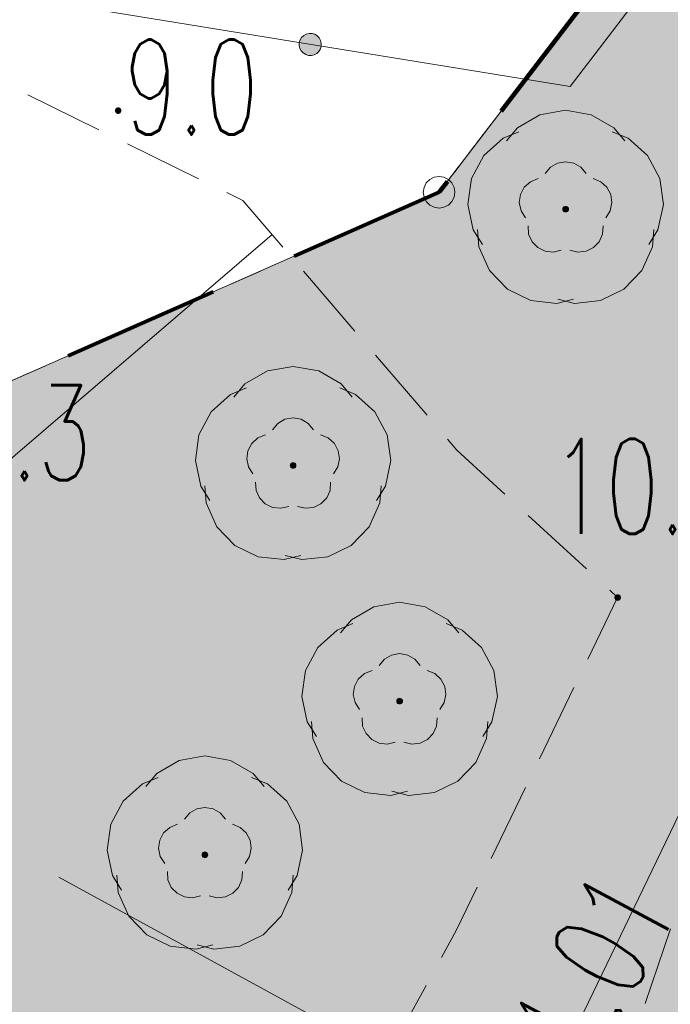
# Model space of a CAD drawing. Header units: millimetres. Extents: x -367306 to 168495, y -187323 to 82034.
# Tile 88 of 170: x -562 to 9713, y -34966 to -19418. Entities that reach past the tile are written whole.
import ezdxf

# ---------------------------------------------------------------- set-up
doc = ezdxf.new("R2010")
doc.units = ezdxf.units.MM
doc.header["$MEASUREMENT"] = 0
for name, pattern in [('L_0_03', [1000, 500, -500]), ('L_0_05', [1750, 1250, -500]), ('Przerywana długa', [3900, 2500, -1400])]:
    doc.linetypes.add(name, pattern=pattern)
for name, color, linetype, lineweight in [('0_Nr_pióra__196', 1, 'Continuous', 100), ('Nowe_EGDE_Nr_pióra__8', 7, 'Continuous', 13), ('Nowe_EGDE_Nr_pióra__9', 7, 'Continuous', 13), ('Nowe_EGPG_Nr_pióra__8', 7, 'Continuous', 13), ('Nowe_EGPG_Nr_pióra__9', 7, 'Continuous', 13), ('Nowe_EGUG_Nr_pióra__8', 7, 'Continuous', 13), ('Nowe_EGUG_Nr_pióra__9', 7, 'Continuous', 13), ('Nowe_GUPPRZ_O_Nr_pióra__8', 7, 'Continuous', 13), ('Nowe_OTOO_Nr_pióra__7', 7, 'Continuous', 13), ('Nowe_OTOO_Nr_pióra__8', 7, 'Continuous', 13), ('Nowe_OTOO_Nr_pióra__9', 7, 'Continuous', 13), ('Nowe_OTRK_Nr_pióra__8', 7, 'Continuous', 13), ('Nowe_OTRK_Nr_pióra__9', 7, 'Continuous', 13), ('Nowe_OTRN_Nr_pióra__7', 7, 'Continuous', 13), ('Nowe_OTRN_Nr_pióra__8', 7, 'Continuous', 13), ('Nowe_OTRN_Nr_pióra__9', 7, 'Continuous', 13), ('Nowe_OTRN_O_Nr_pióra__8', 7, 'Continuous', 13), ('Nowe_OTZL_Nr_pióra__8', 7, 'Continuous', 13), ('Nowe_OTZL_Nr_pióra__9', 7, 'Continuous', 13), ('Nowe_SUEP_Nr_pióra__9', 7, 'Continuous', 13), ('Nowe_SUWP_Nr_pióra__9', 7, 'Continuous', 13)]:
    doc.layers.add(name, color=color, linetype=linetype, lineweight=lineweight)
for name, color, linetype, lineweight, true_color in [('0_Nr_pióra__240', 7, 'Continuous', 18, 0xdcf887), ('Nowe_0_Nr_pióra__238', 7, 'Continuous', 18, 0x498039), ('Nowe_OTZL_Nr_pióra__94', 7, 'Continuous', 13, 0xe4ad2c), ('sytuacja_Nr_pióra__240', 7, 'Continuous', 18, 0xdcf887)]:
    doc.layers.add(name, color=color, linetype=linetype, lineweight=lineweight, true_color=true_color)
doc.styles.add('STYL_AUTOMATYCZNY_3', font='Simplex.shx')

msp = doc.modelspace()

# ---------------------------------------------------------------- hatches: boundary and pattern name
at = {"layer": '0_Nr_pióra__240', "linetype": 'Continuous', "lineweight": 0, "true_color": 0x2c311b}
h = msp.add_hatch(color=250, dxfattribs=at)
h.paths.add_polyline_path([(-66188.4, -91903), (-66614.5, -94548.3), (-66298.8, -97378.8), (-65984.3, -99017.4), (-65908.4, -99413), (-64712.2, -102204), (-58518.4, -110243), (-50111, -115999.3), (-47098.4, -116963), (-41453.6, -119928.7), (-34528.4, -123913), (-27542, -126699.5), (-17768.4, -130063), (-13738.4, -130763), (-10228.4, -130053), (-8250.8, -129253.7), (-6418.4, -128513), (1281.6, -122723), (6111.6, -118913), (10781.6, -111903), (16181.6, -103873), (18201.6, -100163), (20011.6, -95123), (16011.6, -93623), (16701.6, -91693), (20441.6, -93093), (21661.6, -88693), (23081.6, -83003), (27191.6, -71293), (30631.6, -60783), (31911.6, -55323), (29151.6, -51443), (28891.6, -49533), (30181.6, -45723), (31101.6, -42243), (34861.6, -35003), (38441.6, -36363), (38971.6, -36563), (43011.6, -35863), (44581.6, -34413), (45722.8, -32090.7, -0.0858455), (43856.1, -32295.1, -0.0456676), (39865.4, -31597.6, -0.4386501), (38513.6, -29386.7), (20761.8, -20593.2, 0.4093195), (15438.6, -22340.1), (11240.6, -30469.9), (6891.2, -41834.5, -0.0668962), (5615.5, -44174.5), (3147.5, -47540.4, 0.0944648), (1538.4, -50920.2), (137, -56275.4), (-2720.5, -55330.7), (-1367.1, -50171.2, -0.0924718), (512.1, -46189.6), (2949.5, -42813.9, 0.0650464), (4180.8, -40535.7), (8549.9, -29121), (12765.9, -20956.4, -0.4090793), (22094, -17890.9), (41430.9, -27449.7, 0.2885872), (44331.6, -27593), (15671.6, -9583), (6061.6, -22143), (-2038, -25712.7), (-2368.4, -26663), (-4378.4, -29603), (-6808.4, -31263), (-17975.2, -32480.7), (-18010.6, -32516.1), (-18046.1, -32585.8), (-18058.4, -32663), (-18054.4, -32688.2), (-26394.5, -33540.5), (-35298.4, -38813), (-39078.4, -45333), (-42849.8, -50403.7), (-48488.4, -59393), (-55388.4, -70023), (-61968.4, -80313), (-64978.4, -87033)])
h.paths.add_polyline_path([(-22028.4, -110463), (-14458.4, -114383), (-10478.4, -106393), (-10731.3, -106263.8), (-17938.4, -102583), (-21362.4, -109180), (-27768.4, -106013), (-28428.4, -107313)], flags=0)
h.paths.add_polyline_path([(-14658.4, -104253), (-10731.3, -106263.8), (-7868.4, -101253), (-9425.6, -100474.4), (-10288.4, -100043), (-11968.4, -103343), (-10808.4, -103943), (-9768.4, -101903), (-9568.4, -102003), (-10928.4, -104763), (-14088.4, -103153)], flags=0)
at = {"layer": 'Nowe_OTOO_Nr_pióra__7', "linetype": 'Continuous', "lineweight": 13}
msp.add_hatch(color=7, dxfattribs=at).paths.add_polyline_path([(4199.4, -19836), (4200.7, -19790.3), (4190.2, -19745.9), (4168.6, -19705.7), (4137.2, -19672.4), (4098.4, -19648.4), (4054.6, -19635.3), (4008.9, -19633.9), (3964.5, -19644.4), (3924.3, -19666.1), (3891, -19697.4), (3867, -19736.3), (3853.9, -19780), (3852.5, -19825.7), (3863, -19870.2), (3884.7, -19910.4), (3916, -19943.6), (3954.9, -19967.6), (3998.6, -19980.8), (4044.3, -19982.1), (4088.8, -19971.6), (4129, -19950), (4162.2, -19918.6), (4186.2, -19879.8)])
msp.add_hatch(color=7, dxfattribs=at).paths.add_polyline_path([(4199.4, -19836), (4200.7, -19790.3), (4190.2, -19745.9), (4168.6, -19705.7), (4137.2, -19672.4), (4098.4, -19648.4), (4054.6, -19635.3), (4008.9, -19633.9), (3964.5, -19644.4), (3924.3, -19666.1), (3891, -19697.4), (3867, -19736.3), (3853.9, -19780), (3852.5, -19825.7), (3863, -19870.2), (3884.7, -19910.4), (3916, -19943.6), (3954.9, -19967.6), (3998.6, -19980.8), (4044.3, -19982.1), (4088.8, -19971.6), (4129, -19950), (4162.2, -19918.6), (4186.2, -19879.8)])
at = {"layer": 'Nowe_OTRN_Nr_pióra__7', "linetype": 'Continuous', "lineweight": 13}
for points in [[(947.7, -20855.6), (949.3, -20867.2), (953.8, -20878.1), (960.9, -20887.4), (970.2, -20894.5), (981.1, -20899), (992.7, -20900.6), (1004.4, -20899), (1015.2, -20894.5), (1024.6, -20887.4), (1031.7, -20878.1), (1036.2, -20867.2), (1037.7, -20855.6), (1036.2, -20843.9), (1031.7, -20833.1), (1024.6, -20823.7), (1015.2, -20816.6), (1004.4, -20812.1), (992.7, -20810.6), (981.1, -20812.1), (970.2, -20816.6), (960.9, -20823.7), (953.8, -20833.1), (949.3, -20843.9)], [(8836.6, -28543), (8838.2, -28554.7), (8842.6, -28565.5), (8849.8, -28574.8), (8859.1, -28582), (8870, -28586.5), (8881.6, -28588), (8893.3, -28586.5), (8904.1, -28582), (8913.4, -28574.8), (8920.6, -28565.5), (8925.1, -28554.7), (8926.6, -28543), (8925.1, -28531.4), (8920.6, -28520.5), (8913.4, -28511.2), (8904.1, -28504), (8893.3, -28499.6), (8881.6, -28498), (8870, -28499.6), (8859.1, -28504), (8849.8, -28511.2), (8842.6, -28520.5), (8838.2, -28531.4)]]:
    msp.add_hatch(color=7, dxfattribs=at).paths.add_polyline_path(points)
at = {"layer": 'Nowe_OTZL_Nr_pióra__94', "linetype": 'Continuous', "lineweight": 13, "true_color": 0xe4ad2c}
for points in [[(8060.2, -22455.2), (8074.1, -22453), (8086.6, -22446.6), (8096.6, -22436.7), (8103, -22424.1), (8105.2, -22410.2), (8103, -22396.3), (8096.6, -22383.8), (8086.6, -22373.8), (8074.1, -22367.4), (8060.2, -22365.2), (8046.3, -22367.4), (8033.7, -22373.8), (8023.8, -22383.8), (8017.4, -22396.3), (8015.2, -22410.2), (8017.4, -22424.1), (8023.8, -22436.7), (8033.7, -22446.6), (8046.3, -22453)], [(3755.3, -26501.1), (3769.2, -26498.9), (3781.8, -26492.5), (3791.7, -26482.6), (3798.1, -26470), (3800.3, -26456.1), (3798.1, -26442.2), (3791.7, -26429.7), (3781.8, -26419.7), (3769.2, -26413.3), (3755.3, -26411.1), (3741.4, -26413.3), (3728.9, -26419.7), (3718.9, -26429.7), (3712.5, -26442.2), (3710.3, -26456.1), (3712.5, -26470), (3718.9, -26482.6), (3728.9, -26492.5), (3741.4, -26498.9)], [(5438.4, -30223.4), (5452.3, -30221.2), (5464.9, -30214.8), (5474.8, -30204.8), (5481.2, -30192.3), (5483.4, -30178.4), (5481.2, -30164.5), (5474.8, -30151.9), (5464.9, -30142), (5452.3, -30135.6), (5438.4, -30133.4), (5424.5, -30135.6), (5412, -30142), (5402, -30151.9), (5395.6, -30164.5), (5393.4, -30178.4), (5395.6, -30192.3), (5402, -30204.8), (5412, -30214.8), (5424.5, -30221.2)], [(2363.5, -32650.9), (2377.4, -32648.7), (2390, -32642.3), (2399.9, -32632.4), (2406.3, -32619.8), (2408.5, -32605.9), (2406.3, -32592), (2399.9, -32579.5), (2390, -32569.5), (2377.4, -32563.1), (2363.5, -32560.9), (2349.6, -32563.1), (2337.1, -32569.5), (2327.1, -32579.5), (2320.7, -32592), (2318.5, -32605.9), (2320.7, -32619.8), (2327.1, -32632.4), (2337.1, -32642.3), (2349.6, -32648.7)]]:
    msp.add_hatch(color=42, dxfattribs=at).paths.add_polyline_path(points)
at = {"layer": 'sytuacja_Nr_pióra__240', "linetype": 'Continuous', "lineweight": 0, "true_color": 0x2c311b}
h = msp.add_hatch(color=250, dxfattribs=at)
h.paths.add_polyline_path([(-2720.5, -55330.7), (137, -56275.4), (1538.4, -50920.2, -0.0944648), (3147.5, -47540.4), (5615.5, -44174.5, 0.0668962), (6891.2, -41834.5), (11240.6, -30469.9), (15438.6, -22340.1, -0.4093195), (20761.8, -20593.2), (38513.6, -29386.7, 0.2991106), (39091.3, -31232.4, 0.1233548), (39865.4, -31597.6, 0.0456676), (43856.1, -32295.1, 0.026387), (44437.2, -32300.6, 0.0593242), (45722.8, -32090.7, 0.0432048), (46609.9, -31749.9, 0.0231539), (47057.6, -31505.7), (48236.5, -30789.9, 0.0112829), (48510.8, -30586.1), (44331.6, -27593, -0.260542), (41430.9, -27449.7), (22094, -17890.9, 0.4090793), (12765.9, -20956.4), (8549.9, -29121), (4180.8, -40535.7, -0.0650464), (2949.5, -42813.9), (512.1, -46189.6, 0.0924718), (-1367.1, -50171.2)])
h.paths.add_polyline_path([(44179.4, -30837.4), (44175.5, -30835.8, 0.000185), (44180.7, -30835.1)], flags=0)
h.paths.add_polyline_path([(44366, -31076.3), (44365.9, -31076.3), (44366.1, -31076.3)], flags=0)
h.paths.add_polyline_path([(44449.3, -31041), (44449.4, -31040.9), (44449.4, -31041)], flags=0)
h.paths.add_polyline_path([(44479.6, -30795.3), (44479.6, -30795.3), (44479.6, -30795.4)], flags=0)
h.paths.add_polyline_path([(46001.4, -31524), (46001.3, -31524), (46003.4, -31519.8)], flags=0)
h.paths.add_polyline_path([(46456.8, -30573.8), (46566.4, -30345.2), (46566.4, -30345.2)], flags=0)

# ---------------------------------------------------------------- linework, layer by layer
at = {"layer": '0_Nr_pióra__196', "color": 1, "linetype": 'Przerywana długa', "lineweight": 100}
msp.add_lwpolyline([(55981.6, -97123), (70921.6, -40873), (56311.6, -36173), (44331.6, -27593), (15671.6, -9583), (6061.6, -22143), (-17808.4, -32663), (-35518.4, -34473), (-67898.4, -84573), (-66138.4, -100353), (-58518.4, -110243), (-42598.4, -121143), (-16648.4, -132123), (-1348.4, -129693), (3325.5, -137445.8), (6501.6, -134653), (31321.6, -148073), (43551.6, -131243)], close=True, dxfattribs=at)
at = {"layer": 'Nowe_0_Nr_pióra__238', "color": 87, "linetype": 'Continuous', "lineweight": 18, "true_color": 0x498039, "flags": 128}
for points in [[(7124.1, -21331.3), (7298.5, -21124.4), (7655, -20919.2), (8060.2, -20847.9), (8465.3, -20919.2), (8821.8, -21124.4), (8996.2, -21331.3)], [(6744.8, -22967), (6601.9, -22737.2), (6516.9, -22334.7), (6574.3, -21927.4), (6767.3, -21564.2), (7072.6, -21288.5), (7323.3, -21186.6)], [(8797, -21186.6), (9047.7, -21288.5), (9353, -21564.2), (9546, -21927.4), (9603.4, -22334.7), (9518.4, -22737.2), (9375.5, -22967)], [(8183.3, -23833.2), (7920.5, -23898.1), (7511.5, -23854.6), (7141.9, -23674.1), (6856, -23378.3), (6688.2, -23002.8), (6668.8, -22732.9)], [(9451.6, -22732.9), (9432.1, -23002.8), (9264.3, -23378.3), (8978.4, -23674.1), (8608.8, -23854.6), (8199.8, -23898.1), (7937.1, -23833.2)], [(2819.3, -25377.2), (2993.7, -25170.3), (3350.2, -24965.1), (3755.3, -24893.8), (4160.4, -24965.1), (4516.9, -25170.3), (4691.3, -25377.2)], [(2440, -27012.9), (2297.1, -26783.1), (2212.1, -26380.7), (2269.5, -25973.3), (2462.4, -25610.1), (2767.8, -25334.4), (3018.5, -25232.5)], [(4492.1, -25232.5), (4742.8, -25334.4), (5048.2, -25610.1), (5241.1, -25973.3), (5298.5, -26380.7), (5213.5, -26783.1), (5070.6, -27012.9)], [(3878.4, -27879.1), (3615.7, -27944), (3206.6, -27900.5), (2837, -27720), (2551.2, -27424.3), (2383.4, -27048.7), (2363.9, -26778.8)], [(5146.7, -26778.8), (5127.2, -27048.7), (4959.5, -27424.3), (4673.6, -27720), (4304, -27900.5), (3894.9, -27944), (3632.2, -27879.1)], [(4502.4, -29099.5), (4676.8, -28892.5), (5033.3, -28687.3), (5438.4, -28616.1), (5843.5, -28687.3), (6200, -28892.5), (6374.4, -29099.5)], [(4123.1, -30735.2), (3980.2, -30505.4), (3895.2, -30102.9), (3952.6, -29695.6), (4145.5, -29332.3), (4450.9, -29056.7), (4701.6, -28954.8)], [(6175.2, -28954.8), (6425.9, -29056.7), (6731.3, -29332.3), (6924.2, -29695.6), (6981.6, -30102.9), (6896.6, -30505.4), (6753.7, -30735.2)], [(5561.5, -31601.4), (5298.8, -31666.3), (4889.7, -31622.8), (4520.1, -31442.3), (4234.3, -31146.5), (4066.5, -30770.9), (4047, -30501)], [(6829.8, -30501), (6810.3, -30770.9), (6642.6, -31146.5), (6356.7, -31442.3), (5987.1, -31622.8), (5578, -31666.3), (5315.3, -31601.4)], [(1427.5, -31527), (1601.9, -31320.1), (1958.4, -31114.9), (2363.5, -31043.6), (2768.6, -31114.9), (3125.1, -31320.1), (3299.5, -31527)], [(1048.2, -33162.7), (905.3, -32932.9), (820.3, -32530.5), (877.7, -32123.1), (1070.6, -31759.9), (1376, -31484.2), (1626.7, -31382.3)], [(3100.3, -31382.3), (3351, -31484.2), (3656.4, -31759.9), (3849.3, -32123.1), (3906.7, -32530.5), (3821.7, -32932.9), (3678.8, -33162.7)], [(2486.6, -34028.9), (2223.9, -34093.8), (1814.9, -34050.3), (1445.2, -33869.8), (1159.4, -33574.1), (991.6, -33198.5), (972.1, -32928.6)], [(3754.9, -32928.6), (3735.4, -33198.5), (3567.7, -33574.1), (3281.8, -33869.8), (2912.2, -34050.3), (2503.1, -34093.8), (2240.4, -34028.9)]]:
    msp.add_lwpolyline(points, dxfattribs=at)
at = {"layer": 'Nowe_EGDE_Nr_pióra__8', "color": 7, "linetype": 'Continuous', "lineweight": 13}
msp.add_line((6061.6, -22143), (6061.7, -22143), dxfattribs=at)
msp.add_line((6061.6, -22143), (6061.7, -22143), dxfattribs=at)
at = {"layer": 'Nowe_EGDE_Nr_pióra__9', "color": 7, "linetype": 'Continuous', "lineweight": 13, "flags": 128}
for points in [[(6061.6, -22143), (15671.6, -9583), (-17648.4, 3857), (-22298.4, -1863), (-35518.4, -34473), (-17808.4, -32663)], [(55981.6, -97123), (70921.6, -40873), (56311.6, -36173), (44331.6, -27593), (15671.6, -9583), (6061.6, -22143), (-17808.4, -32663), (-35518.4, -34473), (-67898.4, -84573), (-66138.4, -100353), (-58518.4, -110243), (-42598.4, -121143), (-16648.4, -132123), (-1348.4, -129693), (3311.6, -137403), (6501.6, -134653), (31321.6, -148073), (43551.6, -131243)]]:
    msp.add_lwpolyline(points, close=True, dxfattribs=at)
at = {"layer": 'Nowe_EGPG_Nr_pióra__8', "color": 7, "linetype": 'Continuous', "lineweight": 13}
for p, q in [((5984.4, -21905.3), (5984.4, -21905.3)), ((6061.6, -21893), (6061.7, -21893)), ((6138.9, -21905.3), (6138.9, -21905.3)), ((5823.9, -22065.8), (5823.9, -22065.8)), ((5859.4, -21996.1), (5859.4, -21996.1)), ((5914.7, -21940.8), (5914.7, -21940.8)), ((6208.6, -21940.8), (6208.6, -21940.8)), ((6263.9, -21996.1), (6263.9, -21996.1)), ((6299.4, -22065.8), (6299.4, -22065.8)), ((5811.6, -22143), (5811.7, -22143)), ((5823.9, -22220.3), (5823.9, -22220.3)), ((6299.4, -22220.3), (6299.4, -22220.3)), ((6311.6, -22143), (6311.7, -22143)), ((5859.4, -22290), (5859.4, -22290)), ((5914.7, -22345.3), (5914.7, -22345.3)), ((5984.4, -22380.8), (5984.4, -22380.8)), ((6138.9, -22380.8), (6138.9, -22380.8)), ((6208.6, -22345.3), (6208.6, -22345.3)), ((6263.9, -22290), (6263.9, -22290)), ((6061.6, -22393), (6061.7, -22393))]:
    msp.add_line(p, q, dxfattribs=at)
at = {"layer": 'Nowe_EGPG_Nr_pióra__9', "color": 7, "linetype": 'Continuous', "lineweight": 13, "flags": 128}
msp.add_lwpolyline([(6061.6, -21893), (6138.9, -21905.3), (6208.6, -21940.8), (6263.9, -21996.1), (6299.4, -22065.8), (6311.6, -22143), (6299.4, -22220.3), (6263.9, -22290), (6208.6, -22345.3), (6138.9, -22380.8), (6061.6, -22393), (5984.4, -22380.8), (5914.7, -22345.3), (5859.4, -22290), (5823.9, -22220.3), (5811.6, -22143), (5823.9, -22065.8), (5859.4, -21996.1), (5914.7, -21940.8), (5984.4, -21905.3)], close=True, dxfattribs=at)
at = {"layer": 'Nowe_EGUG_Nr_pióra__8', "color": 7, "linetype": 'Continuous', "lineweight": 13}
msp.add_line((6061.6, -22143), (6061.7, -22143), dxfattribs=at)
msp.add_line((6061.6, -22143), (6061.7, -22143), dxfattribs=at)
at = {"layer": 'Nowe_EGUG_Nr_pióra__9', "color": 7, "linetype": 'L_0_03', "lineweight": 13, "flags": 128}
for points in [[(6061.6, -22143), (15671.6, -9583), (-15289, 2905.3), (-19538.4, -3963), (-25888.4, -18613), (-32708.1, -34185.8), (-17808.4, -32663)], [(28631.6, -68213), (32131.6, -55673), (29651.6, -50493), (31721.6, -45713), (38441.6, -36363), (42301.6, -37993), (46621.6, -31733), (47506.2, -29866.6), (44331.6, -27593), (33560.7, -20824.5), (15671.6, -9583), (6061.6, -22143), (-17808.4, -32663), (-32708.1, -34185.8), (-46598.4, -55193), (-65928.4, -86443), (-64298.4, -99413), (-56468.4, -109643), (-41388.4, -119513), (-15438.4, -130493), (-4988.4, -128413), (-568.4, -125543), (7471.6, -118773), (15641.6, -105623), (19151.6, -99663), (18891.6, -95613), (23091.6, -85543)]]:
    msp.add_lwpolyline(points, close=True, dxfattribs=at)
at = {"layer": 'Nowe_OTOO_Nr_pióra__8', "color": 7, "linetype": 'Continuous', "lineweight": 13}
for p, q in [((3867, -19736.3), (3867.1, -19736.3)), ((3867, -19736.3), (3867.1, -19736.3)), ((3891, -19697.4), (3891.1, -19697.4)), ((3891, -19697.4), (3891.1, -19697.4)), ((3924.3, -19666.1), (3924.3, -19666.1)), ((3924.3, -19666.1), (3924.3, -19666.1)), ((3964.5, -19644.4), (3964.5, -19644.4)), ((3964.5, -19644.4), (3964.5, -19644.4)), ((4008.9, -19633.9), (4009, -19633.9)), ((4008.9, -19633.9), (4009, -19633.9)), ((4054.6, -19635.3), (4054.7, -19635.3)), ((4054.6, -19635.3), (4054.7, -19635.3)), ((4098.4, -19648.4), (4098.4, -19648.4)), ((4098.4, -19648.4), (4098.4, -19648.4)), ((4137.2, -19672.4), (4137.3, -19672.4)), ((4137.2, -19672.4), (4137.3, -19672.4)), ((4168.6, -19705.7), (4168.6, -19705.7)), ((4168.6, -19705.7), (4168.6, -19705.7)), ((4190.2, -19745.9), (4190.3, -19745.9)), ((4190.2, -19745.9), (4190.3, -19745.9)), ((3852.5, -19825.7), (3852.6, -19825.7)), ((3852.5, -19825.7), (3852.6, -19825.7)), ((3853.9, -19780), (3853.9, -19780)), ((3853.9, -19780), (3853.9, -19780)), ((3863, -19870.2), (3863.1, -19870.2)), ((3863, -19870.2), (3863.1, -19870.2)), ((4186.2, -19879.8), (4186.3, -19879.8)), ((4186.2, -19879.8), (4186.3, -19879.8)), ((4199.4, -19836), (4199.4, -19836)), ((4199.4, -19836), (4199.4, -19836)), ((4200.7, -19790.3), (4200.8, -19790.3)), ((4200.7, -19790.3), (4200.8, -19790.3)), ((3884.7, -19910.4), (3884.7, -19910.4)), ((3884.7, -19910.4), (3884.7, -19910.4)), ((3916, -19943.6), (3916.1, -19943.6)), ((3916, -19943.6), (3916.1, -19943.6)), ((3954.9, -19967.6), (3954.9, -19967.6)), ((3954.9, -19967.6), (3954.9, -19967.6)), ((3998.6, -19980.8), (3998.7, -19980.8)), ((3998.6, -19980.8), (3998.7, -19980.8)), ((4044.3, -19982.1), (4044.3, -19982.1)), ((4044.3, -19982.1), (4044.3, -19982.1)), ((4088.8, -19971.6), (4088.8, -19971.6)), ((4088.8, -19971.6), (4088.8, -19971.6)), ((4129, -19950), (4129, -19950)), ((4129, -19950), (4129, -19950)), ((4162.2, -19918.6), (4162.3, -19918.6)), ((4162.2, -19918.6), (4162.3, -19918.6)), ((8131.6, -20473), (8131.7, -20473))]:
    msp.add_line(p, q, dxfattribs=at)
at = {"layer": 'Nowe_OTOO_Nr_pióra__9', "color": 7, "linetype": 'Continuous', "lineweight": 13, "flags": 128}
msp.add_lwpolyline([(12561.6, -17993), (10601.6, -17243), (8131.6, -20473), (-78.4, -19143)], dxfattribs=at)
msp.add_lwpolyline([(4199.4, -19836), (4200.7, -19790.3), (4190.2, -19745.9), (4168.6, -19705.7), (4137.2, -19672.4), (4098.4, -19648.4), (4054.6, -19635.3), (4008.9, -19633.9), (3964.5, -19644.4), (3924.3, -19666.1), (3891, -19697.4), (3867, -19736.3), (3853.9, -19780), (3852.5, -19825.7), (3863, -19870.2), (3884.7, -19910.4), (3916, -19943.6), (3954.9, -19967.6), (3998.6, -19980.8), (4044.3, -19982.1), (4088.8, -19971.6), (4129, -19950), (4162.2, -19918.6), (4186.2, -19879.8)], close=True, dxfattribs=at)
msp.add_lwpolyline([(4199.4, -19836), (4200.7, -19790.3), (4190.2, -19745.9), (4168.6, -19705.7), (4137.2, -19672.4), (4098.4, -19648.4), (4054.6, -19635.3), (4008.9, -19633.9), (3964.5, -19644.4), (3924.3, -19666.1), (3891, -19697.4), (3867, -19736.3), (3853.9, -19780), (3852.5, -19825.7), (3863, -19870.2), (3884.7, -19910.4), (3916, -19943.6), (3954.9, -19967.6), (3998.6, -19980.8), (4044.3, -19982.1), (4088.8, -19971.6), (4129, -19950), (4162.2, -19918.6), (4186.2, -19879.8)], close=True, dxfattribs=at)
at = {"layer": 'Nowe_OTRK_Nr_pióra__8', "color": 7, "linetype": 'Continuous', "lineweight": 13}
for p, q in [((2961.6, -22273), (2961.7, -22273)), ((3423.6, -22811.6), (3423.7, -22811.6)), ((6341.6, -26213), (6341.7, -26213)), ((8881.6, -28543), (8881.7, -28543)), ((55, -32956.4), (55, -32956.4)), ((6331.6, -33803), (6331.7, -33803))]:
    msp.add_line(p, q, dxfattribs=at)
at = {"layer": 'Nowe_OTRK_Nr_pióra__9', "color": 7, "linetype": 'L_0_05', "lineweight": 13, "flags": 128}
for points in [[(-14448.4, 6657), (-16498.4, -4543), (-11178.4, -12163), (-7558.4, -17713), (-1458.4, -20103), (2961.6, -22273), (6341.6, -26213), (8881.6, -28543), (6331.6, -33803), (2161.6, -41413), (-1238.4, -46283), (-6648.4, -46193), (-15828.4, -45733), (-22698.4, -46353), (-26678.4, -47103), (-29328.4, -47953), (-32988.4, -51163), (-36568.4, -55463), (-40208.4, -61143), (-43878.4, -65473), (-44508.4, -62953), (-39498.4, -57553), (-39618.4, -52993), (-42849.8, -50403.7), (-39078.4, -45333), (-34948.4, -44063), (-32198.4, -45483), (-28648.4, -41453), (-25358.4, -40443), (-15038.4, -39583), (-11928.4, -36293), (-6808.4, -31263), (-4378.4, -29603), (-2368.4, -26663), (-1638.4, -24563), (-4068.4, -21683), (-8408.4, -19003), (-13568.4, -14013), (-20188.4, -5073), (-18848.4, -183), (-17118.4, 7157)], [(16701.6, -19693), (10721.6, -30833), (9041.6, -35753), (4793.6, -42824.3), (6447.5, -43233.2), (12197.9, -41524.4), (13027.4, -41468.7), (13894.4, -41754.2), (15611.6, -42653), (16181.6, -40143), (16141.6, -36883), (18191.6, -29653), (20681.6, -24103)]]:
    msp.add_lwpolyline(points, close=True, dxfattribs=at)
at = {"layer": 'Nowe_OTRK_Nr_pióra__9', "color": 7, "linetype": 'Continuous', "lineweight": 13, "flags": 128}
for points in [[(-4215.8, -29365.2), (3423.6, -22811.6)], [(5239, -35797.1), (55, -32956.4)]]:
    msp.add_lwpolyline(points, dxfattribs=at)
at = {"layer": 'Nowe_OTRN_Nr_pióra__8', "color": 7, "linetype": 'Continuous', "lineweight": 13}
for p, q in [((953.8, -20833.1), (953.8, -20833.1)), ((960.9, -20823.7), (961, -20823.7)), ((970.2, -20816.6), (970.3, -20816.6)), ((981.1, -20812.1), (981.1, -20812.1)), ((992.7, -20810.6), (992.8, -20810.6)), ((1004.4, -20812.1), (1004.4, -20812.1)), ((1015.2, -20816.6), (1015.3, -20816.6)), ((1024.6, -20823.7), (1024.6, -20823.7)), ((1031.7, -20833.1), (1031.8, -20833.1)), ((947.7, -20855.6), (947.8, -20855.6)), ((949.3, -20843.9), (949.3, -20843.9)), ((949.3, -20867.2), (949.3, -20867.2)), ((953.8, -20878.1), (953.8, -20878.1)), ((960.9, -20887.4), (961, -20887.4)), ((970.2, -20894.5), (970.3, -20894.5)), ((981.1, -20899), (981.1, -20899)), ((992.7, -20900.6), (992.8, -20900.6)), ((1004.4, -20899), (1004.4, -20899)), ((1015.2, -20894.5), (1015.3, -20894.5)), ((1024.6, -20887.4), (1024.6, -20887.4)), ((1031.7, -20878.1), (1031.8, -20878.1)), ((1036.2, -20843.9), (1036.2, -20843.9)), ((1036.2, -20867.2), (1036.2, -20867.2)), ((1037.7, -20855.6), (1037.8, -20855.6)), ((8836.6, -28543), (8836.7, -28543)), ((8838.2, -28531.4), (8838.2, -28531.4)), ((8838.2, -28554.7), (8838.2, -28554.7)), ((8842.6, -28520.5), (8842.7, -28520.5)), ((8842.6, -28565.5), (8842.7, -28565.5)), ((8849.8, -28511.2), (8849.9, -28511.2)), ((8849.8, -28574.8), (8849.9, -28574.8)), ((8859.1, -28504), (8859.2, -28504)), ((8859.1, -28582), (8859.2, -28582)), ((8870, -28499.6), (8870, -28499.6)), ((8870, -28586.5), (8870, -28586.5)), ((8881.6, -28498), (8881.7, -28498)), ((8881.6, -28588), (8881.7, -28588)), ((8893.3, -28499.6), (8893.3, -28499.6)), ((8893.3, -28586.5), (8893.3, -28586.5)), ((8904.1, -28504), (8904.2, -28504)), ((8904.1, -28582), (8904.2, -28582)), ((8913.4, -28511.2), (8913.5, -28511.2)), ((8913.4, -28574.8), (8913.5, -28574.8)), ((8920.6, -28520.5), (8920.6, -28520.5)), ((8920.6, -28565.5), (8920.6, -28565.5)), ((8925.1, -28531.4), (8925.1, -28531.4)), ((8925.1, -28554.7), (8925.1, -28554.7)), ((8926.6, -28543), (8926.7, -28543))]:
    msp.add_line(p, q, dxfattribs=at)
at = {"layer": 'Nowe_OTRN_Nr_pióra__9', "color": 7, "linetype": 'Continuous', "lineweight": 13, "flags": 128}
for points in [[(947.7, -20855.6), (949.3, -20867.2), (953.8, -20878.1), (960.9, -20887.4), (970.2, -20894.5), (981.1, -20899), (992.7, -20900.6), (1004.4, -20899), (1015.2, -20894.5), (1024.6, -20887.4), (1031.7, -20878.1), (1036.2, -20867.2), (1037.7, -20855.6), (1036.2, -20843.9), (1031.7, -20833.1), (1024.6, -20823.7), (1015.2, -20816.6), (1004.4, -20812.1), (992.7, -20810.6), (981.1, -20812.1), (970.2, -20816.6), (960.9, -20823.7), (953.8, -20833.1), (949.3, -20843.9)], [(8836.6, -28543), (8838.2, -28554.7), (8842.6, -28565.5), (8849.8, -28574.8), (8859.1, -28582), (8870, -28586.5), (8881.6, -28588), (8893.3, -28586.5), (8904.1, -28582), (8913.4, -28574.8), (8920.6, -28565.5), (8925.1, -28554.7), (8926.6, -28543), (8925.1, -28531.4), (8920.6, -28520.5), (8913.4, -28511.2), (8904.1, -28504), (8893.3, -28499.6), (8881.6, -28498), (8870, -28499.6), (8859.1, -28504), (8849.8, -28511.2), (8842.6, -28520.5), (8838.2, -28531.4)]]:
    msp.add_lwpolyline(points, close=True, dxfattribs=at)
at = {"layer": 'Nowe_OTZL_Nr_pióra__8', "color": 7, "linetype": 'Continuous', "lineweight": 13}
for p, q in [((7819.6, -21747.5), (7819.7, -21747.5)), ((7932.2, -21682.7), (7932.3, -21682.7)), ((8060.2, -21660.2), (8060.2, -21660.2)), ((8188.1, -21682.7), (8188.2, -21682.7)), ((8300.7, -21747.5), (8300.8, -21747.5)), ((7735.9, -21846.9), (7735.9, -21846.9)), ((8384.4, -21846.9), (8384.5, -21846.9)), ((7407.8, -22063.7), (7407.9, -22063.7)), ((7504.2, -21976.6), (7504.3, -21976.6)), ((7624.6, -21927.7), (7624.7, -21927.7)), ((8495.7, -21927.7), (8495.8, -21927.7)), ((8616.1, -21976.6), (8616.1, -21976.6)), ((8712.5, -22063.7), (8712.6, -22063.7)), ((7346.9, -22178.4), (7346.9, -22178.4)), ((8773.4, -22178.4), (8773.5, -22178.4)), ((7328.7, -22307.1), (7328.8, -22307.1)), ((8023.8, -22383.8), (8023.8, -22383.8)), ((8033.7, -22373.8), (8033.8, -22373.8)), ((8046.3, -22367.4), (8046.3, -22367.4)), ((8060.2, -22365.2), (8060.2, -22365.2)), ((8074.1, -22367.4), (8074.1, -22367.4)), ((8086.6, -22373.8), (8086.7, -22373.8)), ((8096.6, -22383.8), (8096.6, -22383.8)), ((8791.6, -22307.1), (8791.6, -22307.1)), ((7355.6, -22434.2), (7355.6, -22434.2)), ((7424.2, -22544.5), (7424.2, -22544.5)), ((8015.2, -22410.2), (8015.2, -22410.2)), ((8017.4, -22396.3), (8017.4, -22396.3)), ((8017.4, -22424.1), (8017.4, -22424.1)), ((8023.8, -22436.7), (8023.8, -22436.7)), ((8033.7, -22446.6), (8033.8, -22446.6)), ((8046.3, -22453), (8046.3, -22453)), ((8060.2, -22455.2), (8060.2, -22455.2)), ((8074.1, -22453), (8074.1, -22453)), ((8086.6, -22446.6), (8086.7, -22446.6)), ((8096.6, -22436.7), (8096.6, -22436.7)), ((8103, -22396.3), (8103, -22396.3)), ((8103, -22424.1), (8103, -22424.1)), ((8105.2, -22410.2), (8105.2, -22410.2)), ((8696.1, -22544.5), (8696.2, -22544.5)), ((8764.7, -22434.2), (8764.8, -22434.2)), ((7466.7, -22675.3), (7466.7, -22675.3)), ((8653.6, -22675.3), (8653.7, -22675.3)), ((7476, -22804.9), (7476.1, -22804.9)), ((8644.3, -22804.9), (8644.3, -22804.9)), ((7529, -22923.5), (7529.1, -22923.5)), ((8591.3, -22923.5), (8591.3, -22923.5)), ((7619.3, -23017), (7619.4, -23017)), ((7736.1, -23074), (7736.1, -23074)), ((7865.3, -23087.7), (7865.3, -23087.7)), ((7991.4, -23056.6), (7991.4, -23056.6)), ((8128.9, -23056.6), (8129, -23056.6)), ((8255.1, -23087.7), (8255.1, -23087.7)), ((8384.2, -23074), (8384.3, -23074)), ((8501, -23017), (8501, -23017)), ((3514.7, -25793.4), (3514.8, -25793.4)), ((3627.3, -25728.6), (3627.4, -25728.6)), ((3755.3, -25706.1), (3755.4, -25706.1)), ((3883.3, -25728.6), (3883.3, -25728.6)), ((3995.9, -25793.4), (3995.9, -25793.4)), ((3431, -25892.8), (3431.1, -25892.8)), ((4079.6, -25892.8), (4079.6, -25892.8)), ((3103, -26109.6), (3103, -26109.6)), ((3199.4, -26022.6), (3199.4, -26022.6)), ((3319.7, -25973.6), (3319.8, -25973.6)), ((4190.9, -25973.6), (4190.9, -25973.6)), ((4311.2, -26022.6), (4311.3, -26022.6)), ((4407.6, -26109.6), (4407.7, -26109.6)), ((3042, -26224.4), (3042.1, -26224.4)), ((4468.6, -26224.4), (4468.6, -26224.4)), ((3023.9, -26353), (3023.9, -26353)), ((3718.9, -26429.7), (3718.9, -26429.7)), ((3728.9, -26419.7), (3728.9, -26419.7)), ((3741.4, -26413.3), (3741.4, -26413.3)), ((3755.3, -26411.1), (3755.4, -26411.1)), ((3769.2, -26413.3), (3769.3, -26413.3)), ((3781.8, -26419.7), (3781.8, -26419.7)), ((3791.7, -26429.7), (3791.8, -26429.7)), ((4486.7, -26353), (4486.8, -26353)), ((3050.7, -26480.1), (3050.8, -26480.1)), ((3710.3, -26456.1), (3710.4, -26456.1)), ((3712.5, -26442.2), (3712.6, -26442.2)), ((3712.5, -26470), (3712.6, -26470)), ((3718.9, -26482.6), (3718.9, -26482.6)), ((3728.9, -26492.5), (3728.9, -26492.5)), ((3741.4, -26498.9), (3741.4, -26498.9)), ((3755.3, -26501.1), (3755.4, -26501.1)), ((3769.2, -26498.9), (3769.3, -26498.9)), ((3781.8, -26492.5), (3781.8, -26492.5)), ((3791.7, -26482.6), (3791.8, -26482.6)), ((3798.1, -26442.2), (3798.1, -26442.2)), ((3798.1, -26470), (3798.1, -26470)), ((3800.3, -26456.1), (3800.4, -26456.1)), ((4459.9, -26480.1), (4459.9, -26480.1)), ((3119.3, -26590.4), (3119.4, -26590.4)), ((3161.8, -26721.3), (3161.9, -26721.3)), ((4348.8, -26721.3), (4348.8, -26721.3)), ((4391.3, -26590.4), (4391.3, -26590.4)), ((3171.2, -26850.8), (3171.2, -26850.8)), ((4339.4, -26850.8), (4339.5, -26850.8)), ((3224.2, -26969.5), (3224.2, -26969.5)), ((4286.4, -26969.5), (4286.5, -26969.5)), ((3314.5, -27062.9), (3314.5, -27062.9)), ((3431.2, -27119.9), (3431.3, -27119.9)), ((3560.4, -27133.6), (3560.4, -27133.6)), ((3686.5, -27102.5), (3686.6, -27102.5)), ((3824.1, -27102.5), (3824.1, -27102.5)), ((3950.2, -27133.6), (3950.3, -27133.6)), ((4079.4, -27119.9), (4079.4, -27119.9)), ((4196.1, -27062.9), (4196.2, -27062.9)), ((5197.8, -29515.7), (5197.9, -29515.7)), ((5310.4, -29450.9), (5310.5, -29450.9)), ((5438.4, -29428.4), (5438.5, -29428.4)), ((5566.4, -29450.9), (5566.4, -29450.9)), ((5679, -29515.7), (5679, -29515.7)), ((5002.8, -29695.9), (5002.9, -29695.9)), ((5114.1, -29615), (5114.2, -29615)), ((5762.7, -29615), (5762.7, -29615)), ((5874, -29695.9), (5874, -29695.9)), ((4786.1, -29831.9), (4786.1, -29831.9)), ((4882.5, -29744.8), (4882.5, -29744.8)), ((5994.3, -29744.8), (5994.4, -29744.8)), ((6090.8, -29831.9), (6090.8, -29831.9)), ((4725.1, -29946.6), (4725.2, -29946.6)), ((6151.7, -29946.6), (6151.7, -29946.6)), ((4707, -30075.2), (4707, -30075.2)), ((5402, -30151.9), (5402, -30151.9)), ((5412, -30142), (5412, -30142)), ((5424.5, -30135.6), (5424.5, -30135.6)), ((5438.4, -30133.4), (5438.5, -30133.4)), ((5452.3, -30135.6), (5452.4, -30135.6)), ((5464.9, -30142), (5464.9, -30142)), ((5474.8, -30151.9), (5474.9, -30151.9)), ((6169.8, -30075.2), (6169.9, -30075.2)), ((4733.8, -30202.4), (4733.9, -30202.4)), ((4802.4, -30312.7), (4802.5, -30312.7)), ((5393.4, -30178.4), (5393.5, -30178.4)), ((5395.6, -30164.5), (5395.7, -30164.5)), ((5395.6, -30192.3), (5395.7, -30192.3)), ((5402, -30204.8), (5402, -30204.8)), ((5412, -30214.8), (5412, -30214.8)), ((5424.5, -30221.2), (5424.5, -30221.2)), ((5438.4, -30223.4), (5438.5, -30223.4)), ((5452.3, -30221.2), (5452.4, -30221.2)), ((5464.9, -30214.8), (5464.9, -30214.8)), ((5474.8, -30204.8), (5474.9, -30204.8)), ((5481.2, -30164.5), (5481.3, -30164.5)), ((5481.2, -30192.3), (5481.3, -30192.3)), ((5483.4, -30178.4), (5483.5, -30178.4)), ((6074.4, -30312.7), (6074.4, -30312.7)), ((6143, -30202.4), (6143, -30202.4)), ((4844.9, -30443.5), (4845, -30443.5)), ((6031.9, -30443.5), (6031.9, -30443.5)), ((4854.3, -30573.1), (4854.3, -30573.1)), ((6022.5, -30573.1), (6022.6, -30573.1)), ((4907.3, -30691.7), (4907.3, -30691.7)), ((4997.6, -30785.1), (4997.6, -30785.1)), ((5879.2, -30785.1), (5879.3, -30785.1)), ((5969.5, -30691.7), (5969.6, -30691.7)), ((5114.3, -30842.1), (5114.4, -30842.1)), ((5243.5, -30855.9), (5243.6, -30855.9)), ((5369.6, -30824.7), (5369.7, -30824.7)), ((5507.2, -30824.7), (5507.2, -30824.7)), ((5633.3, -30855.9), (5633.4, -30855.9)), ((5762.5, -30842.1), (5762.5, -30842.1)), ((2363.5, -31855.9), (2363.6, -31855.9)), ((2123, -31943.2), (2123, -31943.2)), ((2235.5, -31878.4), (2235.6, -31878.4)), ((2491.5, -31878.4), (2491.5, -31878.4)), ((2604.1, -31943.2), (2604.1, -31943.2)), ((1807.6, -32172.4), (1807.6, -32172.4)), ((1927.9, -32123.4), (1928, -32123.4)), ((2039.2, -32042.6), (2039.3, -32042.6)), ((2687.8, -32042.6), (2687.8, -32042.6)), ((2799.1, -32123.4), (2799.1, -32123.4)), ((2919.4, -32172.4), (2919.5, -32172.4)), ((1711.2, -32259.4), (1711.2, -32259.4)), ((3015.9, -32259.4), (3015.9, -32259.4)), ((1650.2, -32374.2), (1650.3, -32374.2)), ((3076.8, -32374.2), (3076.8, -32374.2)), ((1632.1, -32502.8), (1632.1, -32502.8)), ((1658.9, -32629.9), (1659, -32629.9)), ((2318.5, -32605.9), (2318.6, -32605.9)), ((2320.7, -32592), (2320.8, -32592)), ((2320.7, -32619.8), (2320.8, -32619.8)), ((2327.1, -32579.5), (2327.1, -32579.5)), ((2327.1, -32632.4), (2327.1, -32632.4)), ((2337.1, -32569.5), (2337.1, -32569.5)), ((2337.1, -32642.3), (2337.1, -32642.3)), ((2349.6, -32563.1), (2349.6, -32563.1)), ((2349.6, -32648.7), (2349.6, -32648.7)), ((2363.5, -32560.9), (2363.6, -32560.9)), ((2363.5, -32650.9), (2363.6, -32650.9)), ((2377.4, -32563.1), (2377.5, -32563.1)), ((2377.4, -32648.7), (2377.5, -32648.7)), ((2390, -32569.5), (2390, -32569.5)), ((2390, -32642.3), (2390, -32642.3)), ((2399.9, -32579.5), (2400, -32579.5)), ((2399.9, -32632.4), (2400, -32632.4)), ((2406.3, -32592), (2406.4, -32592)), ((2406.3, -32619.8), (2406.4, -32619.8)), ((2408.5, -32605.9), (2408.6, -32605.9)), ((3068.1, -32629.9), (3068.1, -32629.9)), ((3094.9, -32502.8), (3095, -32502.8)), ((1727.5, -32740.2), (1727.6, -32740.2)), ((2999.5, -32740.2), (2999.5, -32740.2)), ((1770, -32871.1), (1770.1, -32871.1)), ((2957, -32871.1), (2957, -32871.1)), ((1779.4, -33000.6), (1779.4, -33000.6)), ((2947.6, -33000.6), (2947.7, -33000.6)), ((1832.4, -33119.3), (1832.4, -33119.3)), ((1922.7, -33212.7), (1922.7, -33212.7)), ((2039.4, -33269.7), (2039.5, -33269.7)), ((2294.7, -33252.3), (2294.8, -33252.3)), ((2432.3, -33252.3), (2432.3, -33252.3)), ((2687.6, -33269.7), (2687.6, -33269.7)), ((2804.3, -33212.7), (2804.4, -33212.7)), ((2894.6, -33119.3), (2894.7, -33119.3)), ((2168.6, -33283.4), (2168.7, -33283.4)), ((2558.4, -33283.4), (2558.5, -33283.4))]:
    msp.add_line(p, q, dxfattribs=at)
at = {"layer": 'Nowe_OTZL_Nr_pióra__9', "color": 7, "linetype": 'Continuous', "lineweight": 13, "flags": 128}
for points in [[(7735.9, -21846.9), (7819.6, -21747.5), (7932.2, -21682.7), (8060.2, -21660.2), (8188.1, -21682.7), (8300.7, -21747.5), (8384.4, -21846.9)], [(7424.2, -22544.5), (7355.6, -22434.2), (7328.7, -22307.1), (7346.9, -22178.4), (7407.8, -22063.7), (7504.2, -21976.6), (7624.6, -21927.7)], [(8495.7, -21927.7), (8616.1, -21976.6), (8712.5, -22063.7), (8773.4, -22178.4), (8791.6, -22307.1), (8764.7, -22434.2), (8696.1, -22544.5)], [(7991.4, -23056.6), (7865.3, -23087.7), (7736.1, -23074), (7619.3, -23017), (7529, -22923.5), (7476, -22804.9), (7466.7, -22675.3)], [(8653.6, -22675.3), (8644.3, -22804.9), (8591.3, -22923.5), (8501, -23017), (8384.2, -23074), (8255.1, -23087.7), (8128.9, -23056.6)], [(3431, -25892.8), (3514.7, -25793.4), (3627.3, -25728.6), (3755.3, -25706.1), (3883.3, -25728.6), (3995.9, -25793.4), (4079.6, -25892.8)], [(3119.3, -26590.4), (3050.7, -26480.1), (3023.9, -26353), (3042, -26224.4), (3103, -26109.6), (3199.4, -26022.6), (3319.7, -25973.6)], [(4190.9, -25973.6), (4311.2, -26022.6), (4407.6, -26109.6), (4468.6, -26224.4), (4486.7, -26353), (4459.9, -26480.1), (4391.3, -26590.4)], [(3686.5, -27102.5), (3560.4, -27133.6), (3431.2, -27119.9), (3314.5, -27062.9), (3224.2, -26969.5), (3171.2, -26850.8), (3161.8, -26721.3)], [(4348.8, -26721.3), (4339.4, -26850.8), (4286.4, -26969.5), (4196.1, -27062.9), (4079.4, -27119.9), (3950.2, -27133.6), (3824.1, -27102.5)], [(5114.1, -29615), (5197.8, -29515.7), (5310.4, -29450.9), (5438.4, -29428.4), (5566.4, -29450.9), (5679, -29515.7), (5762.7, -29615)], [(4802.4, -30312.7), (4733.8, -30202.4), (4707, -30075.2), (4725.1, -29946.6), (4786.1, -29831.9), (4882.5, -29744.8), (5002.8, -29695.9)], [(5874, -29695.9), (5994.3, -29744.8), (6090.8, -29831.9), (6151.7, -29946.6), (6169.8, -30075.2), (6143, -30202.4), (6074.4, -30312.7)], [(5369.6, -30824.7), (5243.5, -30855.9), (5114.3, -30842.1), (4997.6, -30785.1), (4907.3, -30691.7), (4854.3, -30573.1), (4844.9, -30443.5)], [(6031.9, -30443.5), (6022.5, -30573.1), (5969.5, -30691.7), (5879.2, -30785.1), (5762.5, -30842.1), (5633.3, -30855.9), (5507.2, -30824.7)], [(2039.2, -32042.6), (2123, -31943.2), (2235.5, -31878.4), (2363.5, -31855.9), (2491.5, -31878.4), (2604.1, -31943.2), (2687.8, -32042.6)], [(1727.5, -32740.2), (1658.9, -32629.9), (1632.1, -32502.8), (1650.2, -32374.2), (1711.2, -32259.4), (1807.6, -32172.4), (1927.9, -32123.4)], [(2799.1, -32123.4), (2919.4, -32172.4), (3015.9, -32259.4), (3076.8, -32374.2), (3094.9, -32502.8), (3068.1, -32629.9), (2999.5, -32740.2)], [(2294.7, -33252.3), (2168.6, -33283.4), (2039.4, -33269.7), (1922.7, -33212.7), (1832.4, -33119.3), (1779.4, -33000.6), (1770, -32871.1)], [(2957, -32871.1), (2947.6, -33000.6), (2894.6, -33119.3), (2804.3, -33212.7), (2687.6, -33269.7), (2558.4, -33283.4), (2432.3, -33252.3)]]:
    msp.add_lwpolyline(points, dxfattribs=at)
for points in [[(8060.2, -22455.2), (8074.1, -22453), (8086.6, -22446.6), (8096.6, -22436.7), (8103, -22424.1), (8105.2, -22410.2), (8103, -22396.3), (8096.6, -22383.8), (8086.6, -22373.8), (8074.1, -22367.4), (8060.2, -22365.2), (8046.3, -22367.4), (8033.7, -22373.8), (8023.8, -22383.8), (8017.4, -22396.3), (8015.2, -22410.2), (8017.4, -22424.1), (8023.8, -22436.7), (8033.7, -22446.6), (8046.3, -22453)], [(3755.3, -26501.1), (3769.2, -26498.9), (3781.8, -26492.5), (3791.7, -26482.6), (3798.1, -26470), (3800.3, -26456.1), (3798.1, -26442.2), (3791.7, -26429.7), (3781.8, -26419.7), (3769.2, -26413.3), (3755.3, -26411.1), (3741.4, -26413.3), (3728.9, -26419.7), (3718.9, -26429.7), (3712.5, -26442.2), (3710.3, -26456.1), (3712.5, -26470), (3718.9, -26482.6), (3728.9, -26492.5), (3741.4, -26498.9)], [(5438.4, -30223.4), (5452.3, -30221.2), (5464.9, -30214.8), (5474.8, -30204.8), (5481.2, -30192.3), (5483.4, -30178.4), (5481.2, -30164.5), (5474.8, -30151.9), (5464.9, -30142), (5452.3, -30135.6), (5438.4, -30133.4), (5424.5, -30135.6), (5412, -30142), (5402, -30151.9), (5395.6, -30164.5), (5393.4, -30178.4), (5395.6, -30192.3), (5402, -30204.8), (5412, -30214.8), (5424.5, -30221.2)], [(2363.5, -32650.9), (2377.4, -32648.7), (2390, -32642.3), (2399.9, -32632.4), (2406.3, -32619.8), (2408.5, -32605.9), (2406.3, -32592), (2399.9, -32579.5), (2390, -32569.5), (2377.4, -32563.1), (2363.5, -32560.9), (2349.6, -32563.1), (2337.1, -32569.5), (2327.1, -32579.5), (2320.7, -32592), (2318.5, -32605.9), (2320.7, -32619.8), (2327.1, -32632.4), (2337.1, -32642.3), (2349.6, -32648.7)]]:
    msp.add_lwpolyline(points, close=True, dxfattribs=at)
at = {"layer": 'Nowe_SUEP_Nr_pióra__9', "color": 7, "linetype": 'Continuous', "lineweight": 13, "flags": 128}
msp.add_lwpolyline([(48641.6, 2177), (36421.6, -18883), (35451.6, -19763), (14941.6, -27293), (11941.6, -27633), (7201.6, -37463), (4221.6, -43163), (1711.6, -49553), (221.6, -54993), (2021.6, -66183), (1611.6, -69733), (1431.6, -74803), (501.6, -79303), (-598.4, -83943), (-5538.4, -92663), (-8048.4, -97753), (-11788.4, -105143), (-10058.9, -106250.6)], dxfattribs=at)
msp.add_lwpolyline([(48641.6, 2177), (36421.6, -18883), (35451.6, -19763), (14941.6, -27293), (11941.6, -27633), (7201.6, -37463), (4221.6, -43163), (1711.6, -49553), (221.6, -54993), (2021.6, -66183), (1611.6, -69733), (1431.6, -74803), (501.6, -79303), (-598.4, -83943), (-5538.4, -92663), (-8048.4, -97753), (-11788.4, -105143), (-10058.9, -106250.6)], dxfattribs=at)
at = {"layer": 'Nowe_SUWP_Nr_pióra__9', "color": 7, "linetype": 'Continuous', "lineweight": 13, "flags": 128}
msp.add_lwpolyline([(87700.2, -7115.4), (83872, -5653.2), (68163.7, 379.2), (61517.3, 2847.7), (50643.4, 6923.1), (48641.6, 2177), (36421.6, -18883), (35451.6, -19763), (14941.6, -27293), (11941.6, -27633), (7201.6, -37463), (4221.6, -43163), (1711.6, -49553), (221.6, -54993), (2071.6, -66143), (701.6, -71813)], dxfattribs=at)

# ---------------------------------------------------------------- texts
at = {"layer": 'Nowe_GUPPRZ_O_Nr_pióra__8', "color": 7, "linetype": 'Continuous', "lineweight": 13, "insert": (8063.9, -36814.7), "char_height": 1500, "attachment_point": 7, "rotation": 61.9, "style": 'STYL_AUTOMATYCZNY_3'}
msp.add_mtext('\\A1;{\\W0.660000x;\\pql;\\FSimplex.shx;11.01}', dxfattribs=at)
at = {"layer": 'Nowe_OTRN_O_Nr_pióra__8', "color": 7, "linetype": 'Continuous', "lineweight": 13, "char_height": 1500, "attachment_point": 7, "style": 'STYL_AUTOMATYCZNY_3'}
for s, insert in [('\\A1;{\\W0.660000x;\\pql;\\FSimplex.shx;9.0}', (1088, -21231.5)), ('\\A1;{\\W0.660000x;\\pql;\\FSimplex.shx;7.3}', (-1547.7, -26690.7)), ('\\A1;{\\W0.660000x;\\pql;\\FSimplex.shx;10.9}', (7840.5, -27538.7))]:
    msp.add_mtext(s, dxfattribs=dict(at, insert=insert))

doc.saveas('drawing.dxf')
